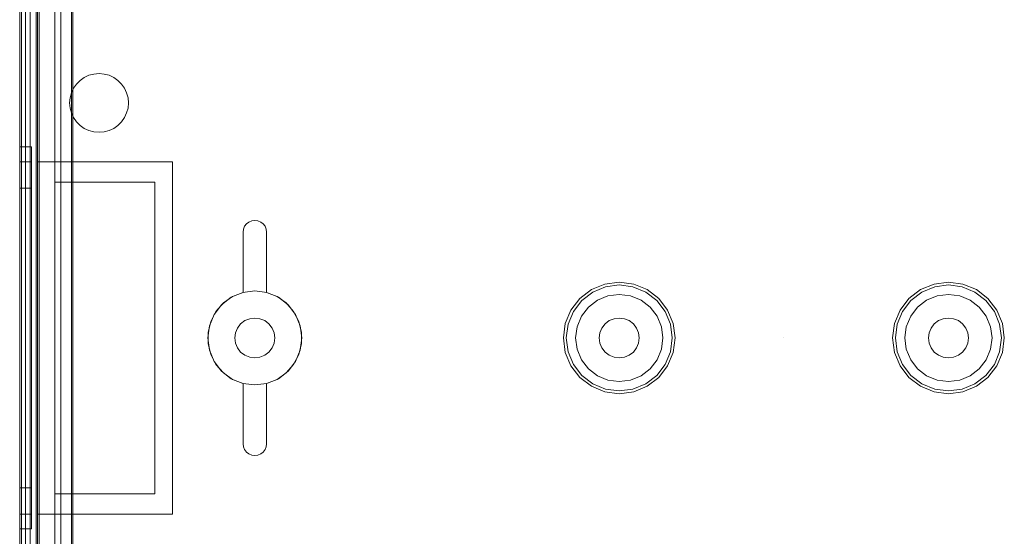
# Model space of a CAD drawing. Extents: x -634 to 300, y 62 to 1102.
# Tile 73 of 125: x 140.832 to 142.14, y 601.687 to 602.374. Entities that reach past the tile are written whole.
import ezdxf

# ---------------------------------------------------------------- set-up
doc = ezdxf.new("R2010")
doc.units = 0
doc.layers.get('0').update_dxf_attribs({"lineweight": 13})
doc.layers.add('ConnectionPoints-A06CPW2WL0', color=7, linetype='Continuous', lineweight=50)

# ---------------------------------------------------------------- blocks, each defined once
blk = doc.blocks.new('Referenz-A06CPW2YL0')
at = {"color": 9, "linetype": 'ByBlock', "lineweight": 13, "ltscale": 0.13, "true_color": 0xc1c9c4}
for p, q in [((140.8317, 603.2396), (140.8317, 600.6615)), ((140.8317, 600.6615), (140.8317, 603.2396)), ((140.8536, 600.6615), (140.8536, 603.2396)), ((140.8552, 602.1849), (140.8552, 603.2396)), ((140.8317, 603.1537), (140.8317, 601.9506)), ((140.8317, 601.9506), (140.8317, 603.1537)), ((140.8317, 603.1459), (140.8317, 601.9506)), ((140.8317, 600.7553), (140.8317, 603.1459)), ((140.8395, 601.9506), (140.8395, 603.1537)), ((140.8395, 603.1537), (140.8395, 601.9506)), ((140.8395, 601.9506), (140.8395, 603.1459)), ((140.8395, 600.7553), (140.8395, 603.1459)), ((140.8536, 603.1021), (140.8536, 600.799)), ((140.8786, 600.799), (140.8786, 603.1021)), ((140.8786, 602.9818), (140.8786, 602.1576)), ((140.9005, 602.9818), (140.9005, 602.2764)), ((140.9005, 602.2764), (140.9005, 602.9818)), ((140.9121, 602.293), (140.9176, 602.2969)), ((140.9176, 602.2969), (140.9121, 602.293)), ((140.9176, 602.2969), (140.9238, 602.2998)), ((140.9238, 602.2998), (140.9176, 602.2969)), ((140.9238, 602.2998), (140.9304, 602.3015)), ((140.9304, 602.3015), (140.9238, 602.2998)), ((140.9304, 602.3015), (140.9372, 602.3021)), ((140.9372, 602.3021), (140.9304, 602.3015)), ((140.9372, 602.3021), (140.944, 602.3015)), ((140.944, 602.3015), (140.9372, 602.3021)), ((140.944, 602.3015), (140.9505, 602.2998)), ((140.9505, 602.2998), (140.944, 602.3015)), ((140.9505, 602.2998), (140.9567, 602.2969)), ((140.9567, 602.2969), (140.9505, 602.2998)), ((140.9567, 602.2969), (140.9623, 602.293)), ((140.9623, 602.293), (140.9567, 602.2969)), ((140.9005, 602.2764), (140.9034, 602.2826)), ((140.9034, 602.2826), (140.9005, 602.2764)), ((140.9034, 602.2826), (140.9073, 602.2881)), ((140.9073, 602.2881), (140.9034, 602.2826)), ((140.9073, 602.2881), (140.9121, 602.293)), ((140.9121, 602.293), (140.9073, 602.2881)), ((140.9623, 602.293), (140.9671, 602.2882)), ((140.9671, 602.2882), (140.9623, 602.293)), ((140.9671, 602.2882), (140.971, 602.2826)), ((140.971, 602.2826), (140.9671, 602.2882)), ((140.971, 602.2826), (140.9739, 602.2764)), ((140.9739, 602.2764), (140.971, 602.2826)), ((140.8987, 602.2698), (140.8981, 602.2631)), ((140.8981, 602.2631), (140.8987, 602.2698)), ((140.9005, 602.2764), (140.8987, 602.2698)), ((140.8987, 602.2698), (140.9005, 602.2764)), ((140.9005, 602.2764), (140.9005, 602.2764)), ((140.9739, 602.2764), (140.9757, 602.2698)), ((140.9757, 602.2698), (140.9739, 602.2764)), ((140.9757, 602.2698), (140.9763, 602.2631)), ((140.9763, 602.2631), (140.9757, 602.2698)), ((140.8981, 602.2631), (140.8987, 602.2563)), ((140.8987, 602.2563), (140.8981, 602.2631)), ((140.8987, 602.2563), (140.9005, 602.2497)), ((140.9005, 602.2497), (140.8987, 602.2563)), ((140.9757, 602.2563), (140.9739, 602.2497)), ((140.9739, 602.2497), (140.9757, 602.2563)), ((140.9763, 602.2631), (140.9757, 602.2563)), ((140.9757, 602.2563), (140.9763, 602.2631)), ((140.9034, 602.2436), (140.9005, 602.2497)), ((140.9005, 602.2497), (140.9005, 602.1576)), ((140.9005, 602.2497), (140.9034, 602.2436)), ((140.9005, 602.1576), (140.9005, 602.2497)), ((140.9005, 602.2497), (140.9005, 602.2497)), ((140.9073, 602.238), (140.9034, 602.2436)), ((140.9034, 602.2436), (140.9073, 602.238)), ((140.971, 602.2435), (140.9671, 602.2379)), ((140.9671, 602.2379), (140.971, 602.2435)), ((140.9739, 602.2497), (140.971, 602.2435)), ((140.971, 602.2435), (140.9739, 602.2497)), ((140.9121, 602.2332), (140.9073, 602.238)), ((140.9073, 602.238), (140.9121, 602.2332)), ((140.9176, 602.2292), (140.9121, 602.2332)), ((140.9121, 602.2332), (140.9176, 602.2292)), ((140.9238, 602.2264), (140.9176, 602.2292)), ((140.9176, 602.2292), (140.9238, 602.2264)), ((140.9567, 602.2292), (140.9505, 602.2264)), ((140.9505, 602.2264), (140.9567, 602.2292)), ((140.9623, 602.2331), (140.9567, 602.2292)), ((140.9567, 602.2292), (140.9623, 602.2331)), ((140.9671, 602.2379), (140.9623, 602.2331)), ((140.9623, 602.2331), (140.9671, 602.2379)), ((140.9304, 602.2246), (140.9238, 602.2264)), ((140.9238, 602.2264), (140.9304, 602.2246)), ((140.9372, 602.224), (140.9304, 602.2246)), ((140.9304, 602.2246), (140.9372, 602.224)), ((140.944, 602.2246), (140.9372, 602.224)), ((140.9372, 602.224), (140.944, 602.2246)), ((140.9505, 602.2264), (140.944, 602.2246)), ((140.944, 602.2246), (140.9505, 602.2264)), ((140.8317, 602.2045), (140.8317, 602.1958)), ((140.8474, 602.2045), (140.8317, 602.2045)), ((140.8317, 602.1958), (140.8317, 602.2045)), ((140.8474, 602.1958), (140.8474, 602.2045)), ((140.8474, 602.1958), (140.8474, 602.2045)), ((140.8317, 602.1958), (140.8317, 602.1705)), ((140.8317, 602.1705), (140.8317, 602.1958)), ((140.8474, 602.1705), (140.8474, 602.1958)), ((140.8474, 602.1705), (140.8474, 602.1958)), ((140.8317, 602.1846), (140.8317, 602.1766)), ((140.8474, 602.1846), (140.8317, 602.1846)), ((140.8317, 602.1766), (140.8317, 602.1846)), ((140.8317, 602.1766), (140.8317, 602.1533)), ((140.8317, 602.1533), (140.8317, 602.1766)), ((140.8474, 602.1766), (140.8474, 602.1846)), ((140.8474, 602.1766), (140.8474, 602.1846)), ((140.8474, 602.1533), (140.8474, 602.1766)), ((140.8474, 602.1533), (140.8474, 602.1766)), ((140.8552, 602.1849), (140.945, 602.1849)), ((140.8552, 601.9506), (140.8552, 602.1849)), ((140.8552, 602.1849), (140.8552, 602.1849)), ((140.8552, 602.1849), (140.945, 602.1849)), ((140.8552, 601.9506), (140.8552, 602.1849)), ((140.945, 602.1849), (141.0349, 602.1849)), ((140.945, 602.1849), (141.0349, 602.1849)), ((141.0349, 602.1849), (141.0349, 601.9506)), ((141.0349, 602.1849), (141.0349, 602.1849)), ((141.0349, 602.1849), (141.0349, 601.9506)), ((140.8317, 602.1705), (140.8317, 602.1301)), ((140.8317, 602.1301), (140.8317, 602.1705)), ((140.8474, 602.1301), (140.8474, 602.1705)), ((140.8474, 602.1301), (140.8474, 602.1705)), ((140.8317, 602.1533), (140.8317, 602.1161)), ((140.8317, 602.1161), (140.8317, 602.1533)), ((140.8317, 602.1498), (140.8317, 602.143)), ((140.8474, 602.1498), (140.8317, 602.1498)), ((140.8317, 602.143), (140.8317, 602.1498)), ((140.8474, 602.1161), (140.8474, 602.1533)), ((140.8474, 602.1161), (140.8474, 602.1533)), ((140.8474, 602.143), (140.8474, 602.1498)), ((140.8474, 602.143), (140.8474, 602.1498)), ((140.8786, 602.1576), (140.8786, 601.7435)), ((140.9005, 602.1576), (140.8786, 602.1576)), ((140.8786, 602.1576), (140.9005, 602.1576)), ((140.8786, 602.1576), (140.8786, 602.1576)), ((140.9005, 602.1576), (141.0114, 602.1576)), ((140.945, 602.1576), (140.9005, 602.1576)), ((140.9005, 602.1576), (140.9005, 602.1576)), ((141.0114, 602.1576), (140.945, 602.1576)), ((141.0114, 602.1576), (141.0114, 601.7435)), ((141.0114, 601.7435), (141.0114, 602.1576)), ((141.0114, 602.1576), (141.0114, 602.1576)), ((140.8317, 602.143), (140.8317, 602.1231)), ((140.8317, 602.1231), (140.8317, 602.143)), ((140.8474, 602.1231), (140.8474, 602.143)), ((140.8474, 602.1231), (140.8474, 602.143)), ((140.8317, 602.1301), (140.8317, 602.0775)), ((140.8317, 602.0775), (140.8317, 602.1301)), ((140.8474, 602.0775), (140.8474, 602.1301)), ((140.8474, 602.0775), (140.8474, 602.1301)), ((140.8317, 602.1231), (140.8317, 602.0914)), ((140.8317, 602.0914), (140.8317, 602.1231)), ((140.8317, 602.1161), (140.8317, 602.0676)), ((140.8317, 602.0676), (140.8317, 602.1161)), ((140.8474, 602.0914), (140.8474, 602.1231)), ((140.8474, 602.0914), (140.8474, 602.1231)), ((140.8474, 602.0676), (140.8474, 602.1161)), ((140.8474, 602.0676), (140.8474, 602.1161)), ((141.1291, 602.0952), (141.1307, 602.099)), ((141.1307, 602.099), (141.1291, 602.0952)), ((141.1307, 602.099), (141.1332, 602.1022)), ((141.1332, 602.1022), (141.1307, 602.099)), ((141.1332, 602.1022), (141.1364, 602.1047)), ((141.1364, 602.1047), (141.1332, 602.1022)), ((141.1364, 602.1047), (141.1402, 602.1063)), ((141.1402, 602.1063), (141.1364, 602.1047)), ((141.1402, 602.1063), (141.1442, 602.1068)), ((141.1442, 602.1068), (141.1402, 602.1063)), ((141.1442, 602.1068), (141.1483, 602.1063)), ((141.1483, 602.1063), (141.1442, 602.1068)), ((141.1483, 602.1063), (141.152, 602.1047)), ((141.152, 602.1047), (141.1483, 602.1063)), ((141.152, 602.1047), (141.1553, 602.1022)), ((141.1553, 602.1022), (141.152, 602.1047)), ((141.1553, 602.1022), (141.1578, 602.099)), ((141.1578, 602.099), (141.1553, 602.1022)), ((141.1578, 602.099), (141.1593, 602.0952)), ((141.1593, 602.0952), (141.1578, 602.099)), ((140.8317, 602.0914), (140.8317, 602.0502)), ((140.8317, 602.0502), (140.8317, 602.0914)), ((140.8474, 602.0502), (140.8474, 602.0914)), ((140.8474, 602.0502), (140.8474, 602.0914)), ((141.1286, 602.0912), (141.1291, 602.0952)), ((141.1291, 602.0952), (141.1286, 602.0912)), ((141.1286, 602.0111), (141.1286, 602.0912)), ((141.1286, 602.0912), (141.1286, 602.0111)), ((141.1286, 602.0912), (141.1286, 602.0912)), ((141.1593, 602.0952), (141.1599, 602.0912)), ((141.1599, 602.0912), (141.1593, 602.0952)), ((141.1599, 602.0912), (141.1599, 602.0111)), ((141.1599, 602.0111), (141.1599, 602.0912)), ((141.1599, 602.0912), (141.1599, 602.0912)), ((140.8317, 602.0775), (140.8317, 602.0163)), ((140.8317, 602.0163), (140.8317, 602.0775)), ((140.8474, 602.0163), (140.8474, 602.0775)), ((140.8474, 602.0163), (140.8474, 602.0775)), ((140.8317, 602.0676), (140.8317, 602.0111)), ((140.8317, 602.0111), (140.8317, 602.0676)), ((140.8474, 602.0111), (140.8474, 602.0676)), ((140.8474, 602.0111), (140.8474, 602.0676)), ((140.8317, 602.0502), (140.8317, 602.0021)), ((140.8317, 602.0021), (140.8317, 602.0502)), ((140.8474, 602.0021), (140.8474, 602.0502)), ((140.8474, 602.0021), (140.8474, 602.0502)), ((141.6094, 602.0223), (141.5915, 602.0148)), ((141.5934, 602.0115), (141.6104, 602.0186)), ((141.6286, 602.0248), (141.6094, 602.0223)), ((141.6104, 602.0186), (141.6286, 602.021)), ((141.6478, 602.0223), (141.6286, 602.0248)), ((141.6286, 602.021), (141.6468, 602.0186)), ((141.6468, 602.0186), (141.6638, 602.0115)), ((141.6657, 602.0148), (141.6478, 602.0223)), ((142.0469, 602.0223), (142.029, 602.0148)), ((142.0309, 602.0115), (142.0479, 602.0186)), ((142.0661, 602.0248), (142.0469, 602.0223)), ((142.0479, 602.0186), (142.0661, 602.021)), ((142.0853, 602.0223), (142.0661, 602.0248)), ((142.0661, 602.021), (142.0843, 602.0186)), ((142.0843, 602.0186), (142.1013, 602.0115)), ((142.1032, 602.0148), (142.0853, 602.0223)), ((140.8317, 602.0163), (140.8317, 601.9506)), ((140.8317, 601.9506), (140.8317, 602.0163)), ((140.8317, 602.0111), (140.8317, 601.9506)), ((140.8317, 601.9506), (140.8317, 602.0111)), ((140.8474, 601.9506), (140.8474, 602.0163)), ((140.8474, 601.9506), (140.8474, 602.0163)), ((140.8474, 601.9506), (140.8474, 602.0111)), ((140.8474, 601.9506), (140.8474, 602.0111)), ((141.1025, 601.9971), (141.1147, 602.0056)), ((141.1147, 602.0056), (141.1025, 601.9971)), ((141.1281, 602.0109), (141.113, 602.0047)), ((141.1281, 602.0109), (141.113, 602.0047)), ((141.1147, 602.0056), (141.1286, 602.0111)), ((141.1286, 602.0111), (141.1147, 602.0056)), ((141.1442, 602.0131), (141.1281, 602.0109)), ((141.1442, 602.0131), (141.1281, 602.0109)), ((141.1286, 602.0111), (141.1286, 602.0111)), ((141.1604, 602.0109), (141.1442, 602.0131)), ((141.1604, 602.0109), (141.1442, 602.0131)), ((141.1599, 602.0111), (141.1738, 602.0056)), ((141.1738, 602.0056), (141.1599, 602.0111)), ((141.1599, 602.0111), (141.1599, 602.0111)), ((141.1755, 602.0047), (141.1604, 602.0109)), ((141.1755, 602.0047), (141.1604, 602.0109)), ((141.1738, 602.0056), (141.186, 601.9971)), ((141.186, 601.9971), (141.1738, 602.0056)), ((141.5915, 602.0148), (141.5761, 602.003)), ((141.5788, 602.0003), (141.5934, 602.0115)), ((141.6136, 602.0066), (141.5996, 602.0008)), ((141.6136, 602.0066), (141.5996, 602.0008)), ((141.6286, 602.0085), (141.6136, 602.0066)), ((141.6286, 602.0085), (141.6136, 602.0066)), ((141.6436, 602.0066), (141.6286, 602.0085)), ((141.6436, 602.0066), (141.6286, 602.0085)), ((141.6576, 602.0008), (141.6436, 602.0066)), ((141.6576, 602.0008), (141.6436, 602.0066)), ((141.6638, 602.0115), (141.6784, 602.0003)), ((141.6811, 602.003), (141.6657, 602.0148)), ((142.029, 602.0148), (142.0136, 602.003)), ((142.0163, 602.0003), (142.0309, 602.0115)), ((142.0511, 602.0066), (142.0371, 602.0008)), ((142.0511, 602.0066), (142.0371, 602.0008)), ((142.0661, 602.0085), (142.0511, 602.0066)), ((142.0661, 602.0085), (142.0511, 602.0066)), ((142.0811, 602.0066), (142.0661, 602.0085)), ((142.0811, 602.0066), (142.0661, 602.0085)), ((142.0951, 602.0008), (142.0811, 602.0066)), ((142.0951, 602.0008), (142.0811, 602.0066)), ((142.1013, 602.0115), (142.1159, 602.0003)), ((142.1186, 602.003), (142.1032, 602.0148)), ((140.8317, 602.0021), (140.8317, 601.9506)), ((140.8317, 601.9506), (140.8317, 602.0021)), ((140.8474, 601.9506), (140.8474, 602.0021)), ((140.8474, 601.9506), (140.8474, 602.0021)), ((141.1, 601.9948), (141.0901, 601.9818)), ((141.1, 601.9948), (141.0901, 601.9818)), ((141.0926, 601.9858), (141.1025, 601.9971)), ((141.1025, 601.9971), (141.0926, 601.9858)), ((141.113, 602.0047), (141.1, 601.9948)), ((141.113, 602.0047), (141.1, 601.9948)), ((141.1884, 601.9948), (141.1755, 602.0047)), ((141.1884, 601.9948), (141.1755, 602.0047)), ((141.186, 601.9971), (141.1958, 601.9858)), ((141.1958, 601.9858), (141.186, 601.9971)), ((141.1984, 601.9818), (141.1884, 601.9948)), ((141.1984, 601.9818), (141.1884, 601.9948)), ((141.5761, 602.003), (141.5643, 601.9877)), ((141.5676, 601.9858), (141.5788, 602.0003)), ((141.5996, 602.0008), (141.5876, 601.9916)), ((141.5996, 602.0008), (141.5876, 601.9916)), ((141.6696, 601.9916), (141.6576, 602.0008)), ((141.6696, 601.9916), (141.6576, 602.0008)), ((141.6784, 602.0003), (141.6896, 601.9858)), ((141.6929, 601.9877), (141.6811, 602.003)), ((142.0136, 602.003), (142.0018, 601.9877)), ((142.0051, 601.9858), (142.0163, 602.0003)), ((142.0371, 602.0008), (142.0251, 601.9916)), ((142.0371, 602.0008), (142.0251, 601.9916)), ((142.1071, 601.9916), (142.0951, 602.0008)), ((142.1071, 601.9916), (142.0951, 602.0008)), ((142.1159, 602.0003), (142.1271, 601.9858)), ((142.1304, 601.9877), (142.1186, 602.003)), ((141.0901, 601.9818), (141.0839, 601.9667)), ((141.0901, 601.9818), (141.0839, 601.9667)), ((141.0857, 601.9725), (141.0926, 601.9858)), ((141.0926, 601.9858), (141.0857, 601.9725)), ((141.1958, 601.9858), (141.2027, 601.9725)), ((141.2027, 601.9725), (141.1958, 601.9858)), ((141.2046, 601.9667), (141.1984, 601.9818)), ((141.2046, 601.9667), (141.1984, 601.9818)), ((141.5643, 601.9877), (141.5569, 601.9698)), ((141.5606, 601.9688), (141.5676, 601.9858)), ((141.5784, 601.9795), (141.5726, 601.9656)), ((141.5784, 601.9795), (141.5726, 601.9656)), ((141.5876, 601.9916), (141.5784, 601.9795)), ((141.5876, 601.9916), (141.5784, 601.9795)), ((141.6788, 601.9795), (141.6696, 601.9916)), ((141.6788, 601.9795), (141.6696, 601.9916)), ((141.6846, 601.9656), (141.6788, 601.9795)), ((141.6846, 601.9656), (141.6788, 601.9795)), ((141.6896, 601.9858), (141.6966, 601.9688)), ((141.7003, 601.9698), (141.6929, 601.9877)), ((142.0018, 601.9877), (141.9944, 601.9698)), ((141.9981, 601.9688), (142.0051, 601.9858)), ((142.0159, 601.9795), (142.0101, 601.9656)), ((142.0159, 601.9795), (142.0101, 601.9656)), ((142.0251, 601.9916), (142.0159, 601.9795)), ((142.0251, 601.9916), (142.0159, 601.9795)), ((142.1163, 601.9795), (142.1071, 601.9916)), ((142.1163, 601.9795), (142.1071, 601.9916)), ((142.1221, 601.9656), (142.1163, 601.9795)), ((142.1221, 601.9656), (142.1163, 601.9795)), ((142.1271, 601.9858), (142.1341, 601.9688)), ((142.1378, 601.9698), (142.1304, 601.9877)), ((141.0839, 601.9667), (141.0817, 601.9506)), ((141.0839, 601.9667), (141.0817, 601.9506)), ((141.0822, 601.958), (141.0857, 601.9725)), ((141.0857, 601.9725), (141.0822, 601.958)), ((141.1254, 601.9693), (141.1212, 601.9638)), ((141.1212, 601.9638), (141.1254, 601.9693)), ((141.131, 601.9736), (141.1254, 601.9693)), ((141.1254, 601.9693), (141.131, 601.9736)), ((141.1374, 601.9762), (141.131, 601.9736)), ((141.131, 601.9736), (141.1374, 601.9762)), ((141.1442, 601.9771), (141.1374, 601.9762)), ((141.1374, 601.9762), (141.1442, 601.9771)), ((141.1511, 601.9762), (141.1442, 601.9771)), ((141.1442, 601.9771), (141.1511, 601.9762)), ((141.1575, 601.9736), (141.1511, 601.9762)), ((141.1511, 601.9762), (141.1575, 601.9736)), ((141.163, 601.9693), (141.1575, 601.9736)), ((141.1575, 601.9736), (141.163, 601.9693)), ((141.1672, 601.9638), (141.163, 601.9693)), ((141.163, 601.9693), (141.1672, 601.9638)), ((141.2027, 601.9725), (141.2063, 601.958)), ((141.2063, 601.958), (141.2027, 601.9725)), ((141.2067, 601.9506), (141.2046, 601.9667)), ((141.2067, 601.9506), (141.2046, 601.9667)), ((141.5569, 601.9698), (141.5544, 601.9506)), ((141.5582, 601.9506), (141.5606, 601.9688)), ((141.6098, 601.9693), (141.6056, 601.9638)), ((141.6056, 601.9638), (141.6098, 601.9693)), ((141.6153, 601.9736), (141.6098, 601.9693)), ((141.6098, 601.9693), (141.6153, 601.9736)), ((141.6217, 601.9762), (141.6153, 601.9736)), ((141.6153, 601.9736), (141.6217, 601.9762)), ((141.6286, 601.9771), (141.6217, 601.9762)), ((141.6217, 601.9762), (141.6286, 601.9771)), ((141.6355, 601.9762), (141.6286, 601.9771)), ((141.6286, 601.9771), (141.6355, 601.9762)), ((141.6419, 601.9736), (141.6355, 601.9762)), ((141.6355, 601.9762), (141.6419, 601.9736)), ((141.6474, 601.9693), (141.6419, 601.9736)), ((141.6419, 601.9736), (141.6474, 601.9693)), ((141.6516, 601.9638), (141.6474, 601.9693)), ((141.6474, 601.9693), (141.6516, 601.9638)), ((141.6966, 601.9688), (141.699, 601.9506)), ((141.7028, 601.9506), (141.7003, 601.9698)), ((141.9944, 601.9698), (141.9919, 601.9506)), ((141.9957, 601.9506), (141.9981, 601.9688)), ((142.0473, 601.9693), (142.0431, 601.9638)), ((142.0431, 601.9638), (142.0473, 601.9693)), ((142.0528, 601.9736), (142.0473, 601.9693)), ((142.0473, 601.9693), (142.0528, 601.9736)), ((142.0592, 601.9762), (142.0528, 601.9736)), ((142.0528, 601.9736), (142.0592, 601.9762)), ((142.0661, 601.9771), (142.0592, 601.9762)), ((142.0592, 601.9762), (142.0661, 601.9771)), ((142.073, 601.9762), (142.0661, 601.9771)), ((142.0661, 601.9771), (142.073, 601.9762)), ((142.0794, 601.9736), (142.073, 601.9762)), ((142.073, 601.9762), (142.0794, 601.9736)), ((142.0849, 601.9693), (142.0794, 601.9736)), ((142.0794, 601.9736), (142.0849, 601.9693)), ((142.0891, 601.9638), (142.0849, 601.9693)), ((142.0849, 601.9693), (142.0891, 601.9638)), ((142.1341, 601.9688), (142.1365, 601.9506)), ((142.1403, 601.9506), (142.1378, 601.9698)), ((141.0822, 601.9431), (141.0822, 601.958)), ((141.0822, 601.958), (141.0822, 601.9431)), ((141.1186, 601.9574), (141.1177, 601.9506)), ((141.1177, 601.9506), (141.1186, 601.9574)), ((141.1212, 601.9638), (141.1186, 601.9574)), ((141.1186, 601.9574), (141.1212, 601.9638)), ((141.1699, 601.9574), (141.1672, 601.9638)), ((141.1672, 601.9638), (141.1699, 601.9574)), ((141.1708, 601.9506), (141.1699, 601.9574)), ((141.1699, 601.9574), (141.1708, 601.9506)), ((141.2063, 601.958), (141.2063, 601.9431)), ((141.2063, 601.9431), (141.2063, 601.958)), ((141.5726, 601.9656), (141.5706, 601.9506)), ((141.5726, 601.9656), (141.5706, 601.9506)), ((141.6029, 601.9574), (141.602, 601.9506)), ((141.602, 601.9506), (141.6029, 601.9574)), ((141.6056, 601.9638), (141.6029, 601.9574)), ((141.6029, 601.9574), (141.6056, 601.9638)), ((141.6543, 601.9574), (141.6516, 601.9638)), ((141.6516, 601.9638), (141.6543, 601.9574)), ((141.6552, 601.9506), (141.6543, 601.9574)), ((141.6543, 601.9574), (141.6552, 601.9506)), ((141.6866, 601.9506), (141.6846, 601.9656)), ((141.6866, 601.9506), (141.6846, 601.9656)), ((142.0101, 601.9656), (142.0081, 601.9506)), ((142.0101, 601.9656), (142.0081, 601.9506)), ((142.0404, 601.9574), (142.0395, 601.9506)), ((142.0395, 601.9506), (142.0404, 601.9574)), ((142.0431, 601.9638), (142.0404, 601.9574)), ((142.0404, 601.9574), (142.0431, 601.9638)), ((142.0918, 601.9574), (142.0891, 601.9638)), ((142.0891, 601.9638), (142.0918, 601.9574)), ((142.0927, 601.9506), (142.0918, 601.9574)), ((142.0918, 601.9574), (142.0927, 601.9506)), ((142.1241, 601.9506), (142.1221, 601.9656)), ((142.1241, 601.9506), (142.1221, 601.9656)), ((140.8317, 601.9506), (140.8317, 600.7553)), ((140.8317, 601.9506), (140.8317, 600.7474)), ((140.8317, 601.9506), (140.8317, 601.899)), ((140.8317, 601.9506), (140.8317, 601.89)), ((140.8317, 601.9506), (140.8317, 601.8848)), ((140.8317, 600.7474), (140.8317, 601.9506)), ((140.8317, 601.899), (140.8317, 601.9506)), ((140.8317, 601.89), (140.8317, 601.9506)), ((140.8317, 601.8848), (140.8317, 601.9506)), ((140.8395, 600.7553), (140.8395, 601.9506)), ((140.8395, 600.7474), (140.8395, 601.9506)), ((140.8395, 601.9506), (140.8395, 600.7474)), ((140.8474, 601.899), (140.8474, 601.9506)), ((140.8474, 601.89), (140.8474, 601.9506)), ((140.8474, 601.8848), (140.8474, 601.9506)), ((140.8474, 601.899), (140.8474, 601.9506)), ((140.8474, 601.89), (140.8474, 601.9506)), ((140.8474, 601.8848), (140.8474, 601.9506)), ((140.8552, 601.7162), (140.8552, 601.9506)), ((140.8552, 601.7162), (140.8552, 601.9506)), ((141.0349, 601.9506), (141.0349, 601.7162)), ((141.0349, 601.9506), (141.0349, 601.7162)), ((141.0817, 601.9506), (141.0839, 601.9344)), ((141.0817, 601.9506), (141.0839, 601.9344)), ((141.0857, 601.9286), (141.0822, 601.9431)), ((141.0822, 601.9431), (141.0857, 601.9286)), ((141.1177, 601.9506), (141.1186, 601.9437)), ((141.1186, 601.9437), (141.1177, 601.9506)), ((141.1186, 601.9437), (141.1212, 601.9373)), ((141.1212, 601.9373), (141.1186, 601.9437)), ((141.1672, 601.9373), (141.1699, 601.9437)), ((141.1699, 601.9437), (141.1672, 601.9373)), ((141.1699, 601.9437), (141.1708, 601.9506)), ((141.1708, 601.9506), (141.1699, 601.9437)), ((141.2063, 601.9431), (141.2027, 601.9286)), ((141.2027, 601.9286), (141.2063, 601.9431)), ((141.2046, 601.9344), (141.2067, 601.9506)), ((141.2046, 601.9344), (141.2067, 601.9506)), ((141.5544, 601.9506), (141.5569, 601.9314)), ((141.5606, 601.9323), (141.5582, 601.9506)), ((141.5706, 601.9506), (141.5726, 601.9356)), ((141.5706, 601.9506), (141.5726, 601.9356)), ((141.602, 601.9506), (141.6029, 601.9437)), ((141.6029, 601.9437), (141.602, 601.9506)), ((141.6029, 601.9437), (141.6056, 601.9373)), ((141.6056, 601.9373), (141.6029, 601.9437)), ((141.6516, 601.9373), (141.6543, 601.9437)), ((141.6543, 601.9437), (141.6516, 601.9373)), ((141.6543, 601.9437), (141.6552, 601.9506)), ((141.6552, 601.9506), (141.6543, 601.9437)), ((141.6846, 601.9356), (141.6866, 601.9506)), ((141.6846, 601.9356), (141.6866, 601.9506)), ((141.699, 601.9506), (141.6966, 601.9323)), ((141.7003, 601.9314), (141.7028, 601.9506)), ((141.9919, 601.9506), (141.9944, 601.9314)), ((141.9981, 601.9323), (141.9957, 601.9506)), ((142.0081, 601.9506), (142.0101, 601.9356)), ((142.0081, 601.9506), (142.0101, 601.9356)), ((142.0395, 601.9506), (142.0404, 601.9437)), ((142.0404, 601.9437), (142.0395, 601.9506)), ((142.0404, 601.9437), (142.0431, 601.9373)), ((142.0431, 601.9373), (142.0404, 601.9437)), ((142.0891, 601.9373), (142.0918, 601.9437)), ((142.0918, 601.9437), (142.0891, 601.9373)), ((142.0918, 601.9437), (142.0927, 601.9506)), ((142.0927, 601.9506), (142.0918, 601.9437)), ((142.1221, 601.9356), (142.1241, 601.9506)), ((142.1221, 601.9356), (142.1241, 601.9506)), ((142.1365, 601.9506), (142.1341, 601.9323)), ((142.1378, 601.9314), (142.1403, 601.9506)), ((141.0839, 601.9344), (141.0901, 601.9193)), ((141.0839, 601.9344), (141.0901, 601.9193)), ((141.0926, 601.9153), (141.0857, 601.9286)), ((141.0857, 601.9286), (141.0926, 601.9153)), ((141.1212, 601.9373), (141.1254, 601.9318)), ((141.1254, 601.9318), (141.1212, 601.9373)), ((141.1254, 601.9318), (141.131, 601.9276)), ((141.131, 601.9276), (141.1254, 601.9318)), ((141.131, 601.9276), (141.1374, 601.9249)), ((141.1374, 601.9249), (141.131, 601.9276)), ((141.1511, 601.9249), (141.1575, 601.9276)), ((141.1575, 601.9276), (141.1511, 601.9249)), ((141.1575, 601.9276), (141.163, 601.9318)), ((141.163, 601.9318), (141.1575, 601.9276)), ((141.163, 601.9318), (141.1672, 601.9373)), ((141.1672, 601.9373), (141.163, 601.9318)), ((141.2027, 601.9286), (141.1958, 601.9153)), ((141.1958, 601.9153), (141.2027, 601.9286)), ((141.1984, 601.9193), (141.2046, 601.9344)), ((141.1984, 601.9193), (141.2046, 601.9344)), ((141.5569, 601.9314), (141.5643, 601.9135)), ((141.5676, 601.9154), (141.5606, 601.9323)), ((141.5726, 601.9356), (141.5784, 601.9216)), ((141.5726, 601.9356), (141.5784, 601.9216)), ((141.6056, 601.9373), (141.6098, 601.9318)), ((141.6098, 601.9318), (141.6056, 601.9373)), ((141.6098, 601.9318), (141.6153, 601.9276)), ((141.6153, 601.9276), (141.6098, 601.9318)), ((141.6153, 601.9276), (141.6217, 601.9249)), ((141.6217, 601.9249), (141.6153, 601.9276)), ((141.6355, 601.9249), (141.6419, 601.9276)), ((141.6419, 601.9276), (141.6355, 601.9249)), ((141.6419, 601.9276), (141.6474, 601.9318)), ((141.6474, 601.9318), (141.6419, 601.9276)), ((141.6474, 601.9318), (141.6516, 601.9373)), ((141.6516, 601.9373), (141.6474, 601.9318)), ((141.6788, 601.9216), (141.6846, 601.9356)), ((141.6788, 601.9216), (141.6846, 601.9356)), ((141.6966, 601.9323), (141.6896, 601.9154)), ((141.6929, 601.9135), (141.7003, 601.9314)), ((141.9944, 601.9314), (142.0018, 601.9135)), ((142.0051, 601.9154), (141.9981, 601.9323)), ((142.0101, 601.9356), (142.0159, 601.9216)), ((142.0101, 601.9356), (142.0159, 601.9216)), ((142.0431, 601.9373), (142.0473, 601.9318)), ((142.0473, 601.9318), (142.0431, 601.9373)), ((142.0473, 601.9318), (142.0528, 601.9276)), ((142.0528, 601.9276), (142.0473, 601.9318)), ((142.0528, 601.9276), (142.0592, 601.9249)), ((142.0592, 601.9249), (142.0528, 601.9276)), ((142.073, 601.9249), (142.0794, 601.9276)), ((142.0794, 601.9276), (142.073, 601.9249)), ((142.0794, 601.9276), (142.0849, 601.9318)), ((142.0849, 601.9318), (142.0794, 601.9276)), ((142.0849, 601.9318), (142.0891, 601.9373)), ((142.0891, 601.9373), (142.0849, 601.9318)), ((142.1163, 601.9216), (142.1221, 601.9356)), ((142.1163, 601.9216), (142.1221, 601.9356)), ((142.1341, 601.9323), (142.1271, 601.9154)), ((142.1304, 601.9135), (142.1378, 601.9314)), ((141.0901, 601.9193), (141.1, 601.9064)), ((141.0901, 601.9193), (141.1, 601.9064)), ((141.1025, 601.9041), (141.0926, 601.9153)), ((141.0926, 601.9153), (141.1025, 601.9041)), ((141.1374, 601.9249), (141.1442, 601.924)), ((141.1442, 601.924), (141.1374, 601.9249)), ((141.1442, 601.924), (141.1511, 601.9249)), ((141.1511, 601.9249), (141.1442, 601.924)), ((141.1958, 601.9153), (141.186, 601.9041)), ((141.186, 601.9041), (141.1958, 601.9153)), ((141.1884, 601.9064), (141.1984, 601.9193)), ((141.1884, 601.9064), (141.1984, 601.9193)), ((141.5788, 601.9008), (141.5676, 601.9154)), ((141.5784, 601.9216), (141.5876, 601.9096)), ((141.5784, 601.9216), (141.5876, 601.9096)), ((141.6217, 601.9249), (141.6286, 601.924)), ((141.6286, 601.924), (141.6217, 601.9249)), ((141.6286, 601.924), (141.6355, 601.9249)), ((141.6355, 601.9249), (141.6286, 601.924)), ((141.6696, 601.9096), (141.6788, 601.9216)), ((141.6696, 601.9096), (141.6788, 601.9216)), ((141.6896, 601.9154), (141.6784, 601.9008)), ((142.0163, 601.9008), (142.0051, 601.9154)), ((142.0159, 601.9216), (142.0251, 601.9096)), ((142.0159, 601.9216), (142.0251, 601.9096)), ((142.0592, 601.9249), (142.0661, 601.924)), ((142.0661, 601.924), (142.0592, 601.9249)), ((142.0661, 601.924), (142.073, 601.9249)), ((142.073, 601.9249), (142.0661, 601.924)), ((142.1071, 601.9096), (142.1163, 601.9216)), ((142.1071, 601.9096), (142.1163, 601.9216)), ((142.1271, 601.9154), (142.1159, 601.9008)), ((141.1, 601.9064), (141.113, 601.8964)), ((141.1, 601.9064), (141.113, 601.8964)), ((141.1147, 601.8955), (141.1025, 601.9041)), ((141.1025, 601.9041), (141.1147, 601.8955)), ((141.186, 601.9041), (141.1738, 601.8955)), ((141.1738, 601.8955), (141.186, 601.9041)), ((141.1755, 601.8964), (141.1884, 601.9064)), ((141.1755, 601.8964), (141.1884, 601.9064)), ((141.5643, 601.9135), (141.5761, 601.8981)), ((141.5934, 601.8896), (141.5788, 601.9008)), ((141.5876, 601.9096), (141.5996, 601.9004)), ((141.5876, 601.9096), (141.5996, 601.9004)), ((141.6576, 601.9004), (141.6696, 601.9096)), ((141.6576, 601.9004), (141.6696, 601.9096)), ((141.6784, 601.9008), (141.6638, 601.8896)), ((141.6811, 601.8981), (141.6929, 601.9135)), ((142.0018, 601.9135), (142.0136, 601.8981)), ((142.0309, 601.8896), (142.0163, 601.9008)), ((142.0251, 601.9096), (142.0371, 601.9004)), ((142.0251, 601.9096), (142.0371, 601.9004)), ((142.0951, 601.9004), (142.1071, 601.9096)), ((142.0951, 601.9004), (142.1071, 601.9096)), ((142.1159, 601.9008), (142.1013, 601.8896)), ((142.1186, 601.8981), (142.1304, 601.9135)), ((140.8317, 601.899), (140.8317, 601.851)), ((140.8317, 601.851), (140.8317, 601.899)), ((140.8317, 601.89), (140.8317, 601.8335)), ((140.8317, 601.8335), (140.8317, 601.89)), ((140.8474, 601.851), (140.8474, 601.899)), ((140.8474, 601.851), (140.8474, 601.899)), ((140.8474, 601.8335), (140.8474, 601.89)), ((140.8474, 601.8335), (140.8474, 601.89)), ((141.113, 601.8964), (141.1281, 601.8902)), ((141.113, 601.8964), (141.1281, 601.8902)), ((141.1286, 601.89), (141.1147, 601.8955)), ((141.1147, 601.8955), (141.1286, 601.89)), ((141.1281, 601.8902), (141.1442, 601.8881)), ((141.1281, 601.8902), (141.1442, 601.8881)), ((141.1286, 601.8099), (141.1286, 601.89)), ((141.1286, 601.89), (141.1286, 601.8099)), ((141.1286, 601.89), (141.1286, 601.89)), ((141.1442, 601.8881), (141.1604, 601.8902)), ((141.1442, 601.8881), (141.1604, 601.8902)), ((141.1738, 601.8955), (141.1599, 601.89)), ((141.1599, 601.89), (141.1738, 601.8955)), ((141.1599, 601.89), (141.1599, 601.8099)), ((141.1599, 601.8099), (141.1599, 601.89)), ((141.1599, 601.89), (141.1599, 601.89)), ((141.1604, 601.8902), (141.1755, 601.8964)), ((141.1604, 601.8902), (141.1755, 601.8964)), ((141.5761, 601.8981), (141.5915, 601.8863)), ((141.6104, 601.8826), (141.5934, 601.8896)), ((141.5996, 601.9004), (141.6136, 601.8946)), ((141.5996, 601.9004), (141.6136, 601.8946)), ((141.6136, 601.8946), (141.6286, 601.8926)), ((141.6136, 601.8946), (141.6286, 601.8926)), ((141.6286, 601.8926), (141.6436, 601.8946)), ((141.6286, 601.8926), (141.6436, 601.8946)), ((141.6436, 601.8946), (141.6576, 601.9004)), ((141.6436, 601.8946), (141.6576, 601.9004)), ((141.6638, 601.8896), (141.6468, 601.8826)), ((141.6657, 601.8863), (141.6811, 601.8981)), ((142.0136, 601.8981), (142.029, 601.8863)), ((142.0479, 601.8826), (142.0309, 601.8896)), ((142.0371, 601.9004), (142.0511, 601.8946)), ((142.0371, 601.9004), (142.0511, 601.8946)), ((142.0511, 601.8946), (142.0661, 601.8926)), ((142.0511, 601.8946), (142.0661, 601.8926)), ((142.0661, 601.8926), (142.0811, 601.8946)), ((142.0661, 601.8926), (142.0811, 601.8946)), ((142.0811, 601.8946), (142.0951, 601.9004)), ((142.0811, 601.8946), (142.0951, 601.9004)), ((142.1013, 601.8896), (142.0843, 601.8826)), ((142.1032, 601.8863), (142.1186, 601.8981)), ((140.8317, 601.8848), (140.8317, 601.8236)), ((140.8317, 601.8236), (140.8317, 601.8848)), ((140.8474, 601.8236), (140.8474, 601.8848)), ((140.8474, 601.8236), (140.8474, 601.8848)), ((141.5915, 601.8863), (141.6094, 601.8789)), ((141.6094, 601.8789), (141.6286, 601.8763)), ((141.6286, 601.8802), (141.6104, 601.8826)), ((141.6468, 601.8826), (141.6286, 601.8802)), ((141.6286, 601.8763), (141.6478, 601.8789)), ((141.6478, 601.8789), (141.6657, 601.8863)), ((142.029, 601.8863), (142.0469, 601.8789)), ((142.0469, 601.8789), (142.0661, 601.8763)), ((142.0661, 601.8802), (142.0479, 601.8826)), ((142.0843, 601.8826), (142.0661, 601.8802)), ((142.0661, 601.8763), (142.0853, 601.8789)), ((142.0853, 601.8789), (142.1032, 601.8863)), ((140.8317, 601.851), (140.8317, 601.8097)), ((140.8317, 601.8097), (140.8317, 601.851)), ((140.8474, 601.8097), (140.8474, 601.851)), ((140.8474, 601.8097), (140.8474, 601.851)), ((140.8317, 601.8335), (140.8317, 601.7851)), ((140.8317, 601.7851), (140.8317, 601.8335)), ((140.8317, 601.8236), (140.8317, 601.771)), ((140.8317, 601.771), (140.8317, 601.8236)), ((140.8474, 601.7851), (140.8474, 601.8335)), ((140.8474, 601.7851), (140.8474, 601.8335)), ((140.8474, 601.771), (140.8474, 601.8236)), ((140.8474, 601.771), (140.8474, 601.8236)), ((140.8317, 601.8097), (140.8317, 601.778)), ((140.8317, 601.778), (140.8317, 601.8097)), ((140.8474, 601.778), (140.8474, 601.8097)), ((140.8474, 601.778), (140.8474, 601.8097)), ((141.1291, 601.8059), (141.1286, 601.8099)), ((141.1286, 601.8099), (141.1291, 601.8059)), ((141.1286, 601.8099), (141.1286, 601.8099)), ((141.1599, 601.8099), (141.1593, 601.8059)), ((141.1593, 601.8059), (141.1599, 601.8099)), ((141.1599, 601.8099), (141.1599, 601.8099)), ((141.1307, 601.8021), (141.1291, 601.8059)), ((141.1291, 601.8059), (141.1307, 601.8021)), ((141.1332, 601.7989), (141.1307, 601.8021)), ((141.1307, 601.8021), (141.1332, 601.7989)), ((141.1364, 601.7964), (141.1332, 601.7989)), ((141.1332, 601.7989), (141.1364, 601.7964)), ((141.1402, 601.7948), (141.1364, 601.7964)), ((141.1364, 601.7964), (141.1402, 601.7948)), ((141.152, 601.7964), (141.1483, 601.7948)), ((141.1483, 601.7948), (141.152, 601.7964)), ((141.1553, 601.7989), (141.152, 601.7964)), ((141.152, 601.7964), (141.1553, 601.7989)), ((141.1578, 601.8021), (141.1553, 601.7989)), ((141.1553, 601.7989), (141.1578, 601.8021)), ((141.1593, 601.8059), (141.1578, 601.8021)), ((141.1578, 601.8021), (141.1593, 601.8059)), ((140.8317, 601.7851), (140.8317, 601.7479)), ((140.8317, 601.7479), (140.8317, 601.7851)), ((140.8474, 601.7479), (140.8474, 601.7851)), ((140.8474, 601.7479), (140.8474, 601.7851)), ((141.1442, 601.7943), (141.1402, 601.7948)), ((141.1402, 601.7948), (141.1442, 601.7943)), ((141.1483, 601.7948), (141.1442, 601.7943)), ((141.1442, 601.7943), (141.1483, 601.7948)), ((140.8317, 601.778), (140.8317, 601.7581)), ((140.8317, 601.7581), (140.8317, 601.778)), ((140.8317, 601.771), (140.8317, 601.7307)), ((140.8317, 601.7307), (140.8317, 601.771)), ((140.8474, 601.7581), (140.8474, 601.778)), ((140.8474, 601.7581), (140.8474, 601.778)), ((140.8474, 601.7307), (140.8474, 601.771)), ((140.8474, 601.7307), (140.8474, 601.771)), ((140.8317, 601.7581), (140.8317, 601.7513)), ((140.8317, 601.7513), (140.8317, 601.7581)), ((140.8474, 601.7513), (140.8474, 601.7581)), ((140.8474, 601.7513), (140.8474, 601.7581)), ((140.8317, 601.7513), (140.8474, 601.7513)), ((140.8317, 601.7479), (140.8317, 601.7245)), ((140.8317, 601.7245), (140.8317, 601.7479)), ((140.8474, 601.7245), (140.8474, 601.7479)), ((140.8474, 601.7245), (140.8474, 601.7479)), ((140.8317, 601.7307), (140.8317, 601.7053)), ((140.8317, 601.7053), (140.8317, 601.7307)), ((140.8474, 601.7053), (140.8474, 601.7307)), ((140.8474, 601.7053), (140.8474, 601.7307)), ((140.8786, 601.7435), (140.9005, 601.7435)), ((140.9005, 601.7435), (140.8786, 601.7435)), ((140.8786, 601.7435), (140.8786, 600.9193)), ((140.8786, 601.7435), (140.8786, 601.7435)), ((141.0114, 601.7435), (140.9005, 601.7435)), ((140.9005, 601.7435), (140.9005, 600.9362)), ((140.9005, 601.7435), (140.945, 601.7435)), ((140.9005, 600.9193), (140.9005, 601.7435)), ((140.9005, 601.7435), (140.9005, 601.7435)), ((140.945, 601.7435), (141.0114, 601.7435)), ((141.0114, 601.7435), (141.0114, 601.7435)), ((140.8317, 601.7245), (140.8317, 601.7165)), ((140.8317, 601.7165), (140.8317, 601.7245)), ((140.8474, 601.7165), (140.8474, 601.7245)), ((140.8474, 601.7165), (140.8474, 601.7245)), ((140.8317, 601.7165), (140.8474, 601.7165)), ((140.8317, 601.7053), (140.8317, 601.6967)), ((140.8317, 601.6967), (140.8317, 601.7053)), ((140.8474, 601.6967), (140.8474, 601.7053)), ((140.8474, 601.6967), (140.8474, 601.7053)), ((140.945, 601.7162), (140.8552, 601.7162)), ((140.8552, 601.7162), (140.8552, 601.7162)), ((140.945, 601.7162), (140.8552, 601.7162)), ((140.8552, 600.6615), (140.8552, 601.7162)), ((141.0349, 601.7162), (140.945, 601.7162)), ((141.0349, 601.7162), (140.945, 601.7162)), ((141.0349, 601.7162), (141.0349, 601.7162)), ((140.8317, 601.6967), (140.8474, 601.6967))]:
    blk.add_line(p, q, dxfattribs=at)
at = {"color": 251, "linetype": 'ByBlock', "lineweight": 13, "ltscale": 0.13, "true_color": 0x636363}
for p, q in [((140.8317, 603.2396), (140.8317, 600.6615)), ((140.8574, 603.2396), (140.8574, 600.6615)), ((140.834, 603.2237), (140.834, 600.6787)), ((140.9005, 600.7943), (140.9005, 603.1068)), ((140.9025, 600.7963), (140.9025, 603.1048)), ((140.8458, 600.799), (140.8458, 603.1021)), ((140.8458, 603.1021), (140.8458, 600.799)), ((140.8864, 600.799), (140.8864, 603.1021)), ((140.8864, 603.1021), (140.8864, 600.799))]:
    blk.add_line(p, q, dxfattribs=at)
at = {"layer": 'ConnectionPoints-A06CPW2WL0', "linetype": 'ByBlock', "ltscale": 0.5}
blk.add_line((141.8474, 601.9506), (141.8474, 601.9506), dxfattribs=at)
blk.add_line((141.8474, 601.9506), (141.8474, 601.9506), dxfattribs=at)

msp = doc.modelspace()

# ---------------------------------------------------------------- block references
at = {"color": 8, "lineweight": 25, "ltscale": 0.25, "true_color": 0x808080}
msp.add_blockref('Referenz-A06CPW2YL0', (0, 0), dxfattribs=at)

doc.saveas('drawing.dxf')
